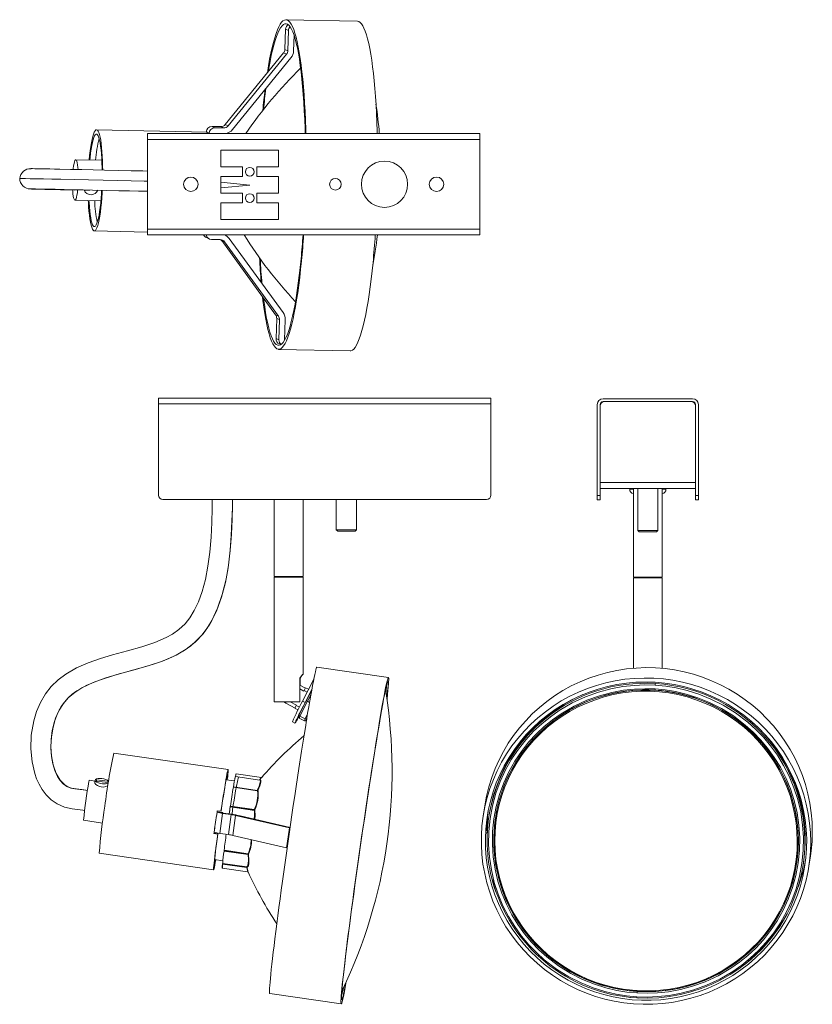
# Model space of a CAD drawing. Header units: millimetres. Extents: x -157 to 117, y -346 to -6.
import ezdxf

# ---------------------------------------------------------------- set-up
doc = ezdxf.new("R2010")
doc.units = ezdxf.units.MM

msp = doc.modelspace()

# ---------------------------------------------------------------- linework, layer by layer
at = {"color": 7, "linetype": 'Continuous', "lineweight": 15}
for p, q in [((-39.92, -6.12), (-64.65, -5.57)), ((-64.77, -8.85), (-64.98, -15.84)), ((-63.77, -9.3), (-64.77, -8.85)), ((-63.99, -16.28), (-63.77, -9.3)), ((-61.84, -10.92), (-62.01, -16.32)), ((-64.98, -15.84), (-63.99, -16.28)), ((-65.44, -17.05), (-85.63, -41.82)), ((-84.64, -42.26), (-64.44, -17.49)), ((-62.92, -18.75), (-83.11, -43.52)), ((-64.44, -17.49), (-65.44, -17.05)), ((-91.89, -44.47), (-130.18, -43.62)), ((-90.2, -42.49), (-89.21, -42.93)), ((-87.21, -42.55), (-90.2, -42.49)), ((-89.21, -42.93), (-86.22, -42.99)), ((-87.21, -42.55), (-86.22, -42.99)), ((-85.63, -41.82), (-84.64, -42.26)), ((-112.55, -44.97), (-112.55, -79.97)), ((-112.55, -44.97), (2.45, -44.97)), ((2.45, -46.97), (-112.55, -46.97)), ((-92.24, -44.44), (-92.24, -44.46)), ((-91.26, -44.97), (-91.25, -44.88)), ((-89.27, -44.93), (-89.28, -44.97)), ((-87.33, -44.97), (-89.27, -44.92)), ((2.45, -79.97), (2.45, -44.97)), ((-87.18, -50.67), (-87.18, -56.47)), ((-67.18, -50.67), (-87.18, -50.67)), ((-67.18, -56.47), (-67.18, -50.67)), ((-128.44, -54.16), (-137.34, -53.96)), ((-87.18, -56.47), (-79.68, -56.47)), ((-79.68, -56.47), (-79.68, -59.77)), ((-74.68, -56.47), (-67.18, -56.47)), ((-74.68, -59.77), (-74.68, -56.47)), ((-87.18, -59.77), (-87.18, -65.57)), ((-79.68, -59.77), (-87.18, -59.77)), ((-67.18, -59.77), (-74.68, -59.77)), ((-67.18, -65.57), (-67.18, -59.77)), ((-134.46, -64.42), (-134.4, -64.6)), ((-134.01, -64.58), (-134.02, -64.43)), ((-134.01, -64.58), (-132.47, -64.46)), ((-87.18, -61.73), (-77.18, -62.73)), ((-77.18, -62.73), (-87.18, -63.73)), ((-137.66, -67.96), (-128.75, -68.15)), ((-87.18, -65.57), (-79.68, -65.57)), ((-79.68, -65.57), (-79.68, -68.87)), ((-74.68, -65.57), (-67.18, -65.57)), ((-74.68, -68.87), (-74.68, -65.57)), ((-87.18, -68.87), (-87.18, -74.67)), ((-79.68, -68.87), (-87.18, -68.87)), ((-67.18, -68.87), (-74.68, -68.87)), ((-67.18, -74.67), (-67.18, -68.87)), ((-87.18, -74.67), (-67.18, -74.67)), ((-112.55, -77.97), (2.45, -77.97)), ((-130.96, -78.61), (-112.55, -79.02)), ((2.45, -79.97), (-112.55, -79.97)), ((-92.15, -80.92), (-91.16, -81.36)), ((-87.41, -81.6), (-90.4, -81.53)), ((-84.28, -81.22), (-65.64, -106.85)), ((-85.88, -82.4), (-86.87, -81.96)), ((-86.87, -81.96), (-68.23, -107.59)), ((-67.24, -108.04), (-85.88, -82.4)), ((-68.23, -107.59), (-67.24, -108.04)), ((-67.85, -108.83), (-68.07, -115.81)), ((-66.86, -109.27), (-67.85, -108.83)), ((-67.08, -116.25), (-66.86, -109.27)), ((-64.88, -109.31), (-65.1, -116.3)), ((-68.07, -115.81), (-67.08, -116.25)), ((-66.9, -117.68), (-66.4, -117.91)), ((-65.1, -116.3), (-65.06, -116.3)), ((-64.84, -115.88), (-65.09, -115.88)), ((-67.19, -119.54), (-42.46, -120.09)), ((-108.73, -136.41), (6.27, -136.41)), ((-108.73, -169.91), (-108.73, -136.41)), ((6.27, -138.41), (-108.73, -138.41)), ((6.27, -136.41), (6.27, -169.91)), ((43.06, -138.61), (43.06, -171.61)), ((44.06, -138.61), (44.06, -171.61)), ((45.06, -136.61), (76.06, -136.61)), ((45.06, -137.61), (76.06, -137.61)), ((77.06, -171.61), (77.06, -138.61)), ((78.06, -171.61), (78.06, -138.61)), ((44.06, -165.61), (77.06, -165.61)), ((43.06, -170.11), (44.06, -170.11)), ((77.06, -167.61), (44.06, -167.61)), ((54.31, -167.61), (54.31, -167.91)), ((55.56, -167.61), (55.56, -198.25)), ((57.06, -167.61), (57.06, -182.11)), ((64.06, -182.11), (64.06, -167.61)), ((65.56, -198.25), (65.56, -167.61)), ((66.81, -167.91), (66.81, -167.61)), ((78.06, -170.11), (77.06, -170.11)), ((4.77, -171.41), (-107.23, -171.41)), ((-68.73, -171.41), (-68.73, -198.06)), ((-58.73, -198.06), (-58.73, -171.41)), ((-47.23, -171.41), (-47.23, -181.91)), ((-40.23, -181.91), (-40.23, -171.41)), ((43.06, -171.61), (44.06, -171.61)), ((78.06, -171.61), (77.06, -171.61)), ((-47.23, -181.91), (-46.73, -182.41)), ((-40.23, -181.91), (-47.23, -181.91)), ((-40.73, -182.41), (-46.73, -182.41)), ((-40.73, -182.41), (-40.23, -181.91)), ((57.06, -182.11), (57.56, -182.61)), ((64.06, -182.11), (57.06, -182.11)), ((63.56, -182.61), (57.56, -182.61)), ((63.56, -182.61), (64.06, -182.11)), ((-58.73, -198.06), (-68.73, -198.06)), ((-68.73, -198.29), (-68.73, -241.41)), ((-68.73, -198.29), (-58.73, -198.29)), ((-68.61, -198.06), (-68.49, -198.15)), ((-68.49, -198.15), (-68.61, -198.29)), ((-58.96, -198.15), (-68.49, -198.15)), ((-58.96, -198.15), (-58.84, -198.06)), ((-58.84, -198.29), (-58.96, -198.15)), ((-58.73, -231.82), (-58.73, -198.29)), ((65.56, -198.25), (55.56, -198.25)), ((55.56, -198.49), (55.56, -229.77)), ((55.56, -198.49), (65.56, -198.49)), ((55.68, -198.25), (55.79, -198.35)), ((55.79, -198.35), (55.68, -198.49)), ((65.32, -198.35), (55.79, -198.35)), ((65.32, -198.35), (65.44, -198.25)), ((65.44, -198.49), (65.32, -198.35)), ((65.56, -229.81), (65.56, -198.49)), ((-29.2, -232.96), (-53.93, -229.37)), ((-59.87, -233.18), (-59.87, -241.41)), ((-59.73, -233.18), (-59.87, -233.18)), ((-59.73, -235.69), (-59.73, -233.18)), ((-55.03, -233.59), (-58.92, -241.15)), ((-57.91, -236.63), (-59.87, -235.62)), ((-58.48, -237.65), (-59.87, -236.93)), ((-58.48, -237.65), (-58.4, -237.51)), ((-57.33, -238.07), (-58.4, -237.51)), ((-55.69, -237.05), (-58.03, -241.61)), ((-56.82, -237.07), (-57.84, -236.54)), ((-55.75, -237.41), (-57.69, -241.04)), ((-30.15, -237.63), (-30.14, -237.66)), ((-59.87, -241.41), (-68.73, -241.41)), ((-60.99, -242.54), (-63.19, -241.41)), ((-57.69, -241.04), (-60.06, -245.75)), ((-57.23, -241.21), (-59.83, -246.38)), ((-58.92, -241.15), (-58.03, -241.61)), ((-56.49, -241.59), (-57.23, -241.21)), ((-64.73, -241.86), (-61.47, -243.54)), ((-61.5, -243.65), (-60.47, -244.19)), ((-60.99, -242.54), (-61.06, -242.68)), ((-61.06, -242.68), (-59.98, -243.23)), ((-62.41, -248.27), (-61.52, -248.72)), ((-60.09, -245.82), (-60.26, -246.41)), ((-59.83, -246.38), (-60.02, -247.01)), ((-58.24, -247.93), (-60.02, -247.01)), ((-58.05, -247.3), (-59.83, -246.38)), ((-58.05, -247.3), (-58.24, -247.93)), ((-57.56, -247.7), (-57.51, -247.6)), ((-84.67, -264.84), (-124.24, -259.11)), ((-130.75, -268.77), (-132.67, -268.5)), ((-130.71, -268.48), (-130.81, -269.22)), ((-126.27, -268.77), (-130.24, -268.34)), ((-130.19, -268.86), (-130.24, -268.34)), ((-130.19, -268.86), (-126.22, -269.3)), ((-126.27, -268.77), (-126.34, -269.28)), ((-126.22, -269.3), (-126.27, -268.77)), ((-82.48, -268.74), (-85.35, -268.32)), ((-73.66, -268.43), (-82.15, -267.2)), ((-73.15, -267.55), (-81.91, -266.28)), ((-73.65, -268.44), (-73.63, -268.43)), ((-82.83, -270.92), (-82.84, -270.92)), ((-82.84, -270.93), (-82.84, -270.94)), ((-82.83, -270.92), (-74.54, -272.12)), ((-82.83, -270.92), (-74.58, -272.11)), ((-82.83, -270.92), (-82.83, -270.92)), ((-82.83, -270.93), (-74.49, -272.14)), ((-74.56, -272), (-82.81, -270.81)), ((-74.58, -272.11), (-74.54, -272.12)), ((-74.39, -272.02), (-74.35, -272.02)), ((-88.49, -279.54), (-88.42, -279.03)), ((-88.39, -279.03), (-88.45, -279.44)), ((-88.42, -279.03), (-87.13, -279.21)), ((-87.08, -279.12), (-87.13, -279.21)), ((-83.92, -277.68), (-83.93, -277.73)), ((-83.91, -277.63), (-83.92, -277.68)), ((-83.92, -277.73), (-75.58, -278.93)), ((-83.91, -277.68), (-83.9, -277.63)), ((-83.91, -277.68), (-75.62, -278.88)), ((-83.9, -277.63), (-75.65, -278.82)), ((-75.62, -278.64), (-83.87, -277.45)), ((-75.65, -278.82), (-75.62, -278.88)), ((-75.46, -278.71), (-75.43, -278.77)), ((4.13, -277.31), (3.58, -280.89)), ((-134.68, -282.35), (-128.1, -283.3)), ((-88.66, -280.69), (-89.33, -285.3)), ((-88.5, -279.54), (-88.72, -281.05)), ((-88.5, -279.54), (-88.44, -279.42)), ((-88.44, -279.42), (-86.46, -279.71)), ((-86.58, -279.95), (-87.57, -286.86)), ((-83.59, -280.38), (-86.58, -279.95)), ((-86.46, -279.71), (-86.52, -279.83)), ((-86.52, -279.83), (-83.53, -280.26)), ((-86.46, -279.71), (-86.48, -279.83)), ((-83.59, -280.38), (-84.58, -287.29)), ((-82.05, -280.65), (-83.04, -287.57)), ((-63.42, -284.96), (-82.05, -280.65)), ((-80.45, -280.8), (-63.22, -284.79)), ((5.67, -280.51), (5.58, -281.06)), ((7.86, -281.4), (7.85, -281.41)), ((7.92, -281.06), (7.91, -281.08)), ((114.65, -280.12), (114.27, -280.14)), ((-89.28, -284.96), (-89.49, -286.46)), ((-64.41, -291.87), (-63.42, -284.96)), ((-89.55, -286.93), (-89.49, -286.47)), ((-89.55, -286.93), (-89.5, -286.84)), ((-88.27, -287.12), (-89.55, -286.93)), ((-89.46, -286.49), (-89.5, -286.84)), ((-89.5, -286.84), (-88.22, -287.03)), ((-88.27, -287.12), (-88.22, -287.03)), ((-87.57, -286.86), (-84.58, -287.29)), ((-83.04, -287.57), (-64.41, -291.87)), ((5.02, -286.63), (4.76, -286.64)), ((114.97, -287.04), (115.44, -287.01)), ((-77.76, -293.9), (-86.01, -292.7)), ((-129.26, -293.75), (-89.68, -299.48)), ((-89.34, -295.94), (-86.48, -296.36)), ((-86.06, -293), (-86.04, -292.87)), ((-86.05, -293.01), (-86.03, -292.87)), ((-86.05, -293.01), (-77.75, -294.21)), ((-86.03, -292.87), (-77.78, -294.07)), ((-77.78, -294.07), (-77.75, -294.21)), ((-77.75, -294.21), (-77.72, -294.21)), ((-77.61, -294.02), (-77.56, -294.2)), ((116.26, -298.24), (116.81, -294.66)), ((-86.67, -298.84), (-86.66, -298.81)), ((-86.66, -298.87), (-86.66, -298.85)), ((-86.66, -298.87), (-77.9, -300.13)), ((-86.54, -297.32), (-86.55, -297.4)), ((-86.55, -297.4), (-86.55, -297.45)), ((-86.55, -297.46), (-78.21, -298.67)), ((-86.54, -297.21), (-86.53, -297.21)), ((-86.54, -297.41), (-86.53, -297.32)), ((-78.25, -298.61), (-86.54, -297.41)), ((-86.53, -297.32), (-78.28, -298.52)), ((-86.52, -297.23), (-78.22, -298.43)), ((-78.25, -298.61), (-78.28, -298.52)), ((-78.15, -298.37), (-78.22, -298.4)), ((-78.11, -298.54), (-78.08, -298.63)), ((112.02, -297.47), (112.03, -297.45)), ((114.3, -297.8), (114.39, -297.24)), ((-70.27, -342.2), (-45.53, -345.78)), ((54.35, -343.57), (56.72, -343.76)), ((56.72, -343.76), (57.18, -343.79))]:
    msp.add_line(p, q, dxfattribs=at)
at = {"color": 8, "linetype": 'Continuous', "lineweight": 15}
for p, q in [((-92.19, -44.46), (-92.24, -44.44)), ((-91.25, -44.88), (-91.42, -44.81)), ((-65.1, -116.3), (-65.1, -116.3)), ((55.56, -167.91), (54.31, -167.91)), ((65.56, -167.91), (66.81, -167.91)), ((-56.03, -238.97), (-57.23, -241.21)), ((-57.16, -245.53), (-58.05, -247.3)), ((-57.56, -247.69), (-57.48, -247.42)), ((-57.51, -247.6), (-57.56, -247.69)), ((-77.73, -300.24), (-77.74, -300.19))]:
    msp.add_line(p, q, dxfattribs=at)
at = {"color": 7, "linetype": 'Continuous', "lineweight": 15, "flags": 128}
for points in [[(-57.77, -44.97), (-57.81, -43.52), (-57.91, -40.4), (-58.05, -37.35), (-58.21, -34.4), (-58.39, -31.54), (-58.61, -28.79), (-58.84, -26.15), (-59.11, -23.64), (-59.39, -21.26), (-59.7, -19.03), (-60.03, -16.95), (-60.38, -15.02), (-60.75, -13.26), (-61.14, -11.66), (-61.54, -10.25), (-61.96, -9.01), (-62.39, -7.96), (-62.83, -7.09), (-63.29, -6.42), (-63.75, -5.94), (-64.23, -5.66), (-64.7, -5.57), (-65.18, -5.68), (-65.67, -5.98), (-66.15, -6.48), (-66.64, -7.17), (-67.12, -8.06), (-67.6, -9.13), (-68.07, -10.38), (-68.53, -11.82), (-68.99, -13.43), (-69.43, -15.21), (-69.87, -17.15), (-70.29, -19.25), (-70.69, -21.5), (-71.08, -23.89), (-71.09, -23.99)], [(-33.05, -44.97), (-33.07, -44.07), (-33.18, -40.95), (-33.31, -37.9), (-33.47, -34.95), (-33.66, -32.09), (-33.87, -29.34), (-34.11, -26.7), (-34.37, -24.19), (-34.66, -21.81), (-34.96, -19.58), (-35.29, -17.5), (-35.64, -15.57), (-36.01, -13.81), (-36.4, -12.21), (-36.8, -10.8), (-37.22, -9.56), (-37.65, -8.51), (-38.1, -7.64), (-38.55, -6.97), (-39.02, -6.49), (-39.49, -6.21), (-39.92, -6.12)], [(-57.98, -44.97), (-58.03, -43.16), (-58.15, -40.08), (-58.29, -37.08), (-58.45, -34.17), (-58.65, -31.37), (-58.87, -28.67), (-59.11, -26.1), (-59.38, -23.65), (-59.68, -21.35), (-59.99, -19.19), (-60.33, -17.19), (-60.69, -15.35), (-61.06, -13.68), (-61.45, -12.18), (-61.86, -10.87), (-62.29, -9.73), (-62.72, -8.79), (-63.17, -8.04), (-63.63, -7.49), (-64.1, -7.13), (-64.57, -6.98), (-65.05, -7.02), (-65.53, -7.26), (-66.01, -7.69), (-66.49, -8.33), (-66.97, -9.15), (-67.45, -10.17), (-67.92, -11.38), (-68.38, -12.77), (-68.83, -14.34), (-69.28, -16.08), (-69.71, -17.98), (-70.13, -20.05), (-70.53, -22.27), (-70.75, -23.57)], [(-128.04, -57.54), (-128.06, -56.23), (-128.11, -54.47), (-128.19, -52.79), (-128.29, -51.2), (-128.42, -49.72), (-128.58, -48.37), (-128.75, -47.17), (-128.95, -46.13), (-129.17, -45.25), (-129.4, -44.56), (-129.65, -44.05), (-129.9, -43.74), (-130.17, -43.62), (-130.44, -43.7), (-130.71, -43.98), (-130.97, -44.45), (-131.24, -45.11), (-131.49, -45.95), (-131.74, -46.97), (-131.97, -48.14), (-132.19, -49.46), (-132.39, -50.92), (-132.57, -52.48), (-132.72, -54.06)], [(-128.26, -57.51), (-128.27, -56.79), (-128.32, -55.09), (-128.39, -53.47), (-128.5, -51.95), (-128.62, -50.54), (-128.78, -49.26), (-128.95, -48.13), (-129.15, -47.17), (-129.36, -46.38), (-129.59, -45.77), (-129.83, -45.36), (-130.08, -45.15), (-130.34, -45.14), (-130.6, -45.32), (-130.86, -45.71), (-131.11, -46.29), (-131.36, -47.06), (-131.6, -48), (-131.83, -49.11), (-132.04, -50.37), (-132.23, -51.76), (-132.4, -53.28), (-132.48, -54.07)], [(-136.56, -57.33), (-136.62, -56.62), (-136.72, -55.75), (-136.84, -55.04), (-136.98, -54.49), (-137.13, -54.13), (-137.29, -53.97), (-137.47, -54.01), (-137.64, -54.25), (-137.81, -54.68), (-137.96, -55.29), (-138.11, -56.06), (-138.24, -56.98), (-138.28, -57.3)], [(-128.44, -54.16), (-128.39, -54.17), (-128.36, -54.18)], [(-112.55, -57.89), (-114.21, -57.85), (-118.16, -57.77), (-122.6, -57.67), (-127.46, -57.57), (-131.3, -57.49), (-135.23, -57.4), (-139.14, -57.32), (-142.9, -57.25), (-144.68, -57.21), (-146.36, -57.18), (-147.91, -57.15), (-149.3, -57.12), (-150.52, -57.1), (-151.53, -57.08), (-152.32, -57.07), (-152.87, -57.07)], [(-153.44, -64.06), (-153.33, -64.07), (-152.73, -64.1), (-151.67, -64.13), (-150.13, -64.17), (-149.18, -64.19), (-148.11, -64.22), (-146.92, -64.25), (-145.6, -64.28), (-144.17, -64.31), (-142.62, -64.35), (-138.42, -64.44), (-137.66, -64.46)], [(-152.98, -64.06), (-152.28, -64.07), (-151.24, -64.09), (-149.9, -64.11), (-148.3, -64.14), (-146.49, -64.17), (-144.53, -64.21), (-141.38, -64.28), (-138.11, -64.35), (-134.83, -64.41), (-131.62, -64.48), (-126.78, -64.59), (-122.46, -64.68), (-118.75, -64.76), (-115.68, -64.82), (-113.24, -64.87), (-112.55, -64.89)], [(-138.45, -64.44), (-138.42, -64.82), (-138.34, -65.75), (-138.23, -66.54), (-138.1, -67.17), (-137.95, -67.63), (-137.79, -67.89), (-137.62, -67.95), (-137.45, -67.81), (-137.28, -67.48), (-137.11, -66.96), (-136.96, -66.26), (-136.82, -65.41), (-136.71, -64.44), (-136.7, -64.4)], [(-131.11, -78.57), (-130.85, -78.59), (-130.58, -78.41), (-130.31, -78.04), (-130.04, -77.47), (-129.78, -76.72), (-129.53, -75.79), (-129.29, -74.69), (-129.06, -73.44), (-128.86, -72.05), (-128.67, -70.54), (-128.5, -68.92), (-128.36, -67.21), (-128.24, -65.43), (-128.19, -64.57)], [(-131.07, -77.08), (-130.81, -77.09), (-130.55, -76.9), (-130.29, -76.51), (-130.04, -75.93), (-129.79, -75.17), (-129.55, -74.22), (-129.32, -73.11), (-129.11, -71.85), (-128.92, -70.46), (-128.75, -68.95), (-128.6, -67.34), (-128.47, -65.65), (-128.41, -64.57)], [(-133.03, -68.06), (-133, -68.61), (-132.91, -70.25), (-132.79, -71.78), (-132.65, -73.19), (-132.49, -74.47), (-132.3, -75.6), (-132.09, -76.56), (-131.86, -77.34), (-131.63, -77.95), (-131.37, -78.36), (-131.11, -78.57)], [(-132.79, -68.06), (-132.76, -68.75), (-132.65, -70.28), (-132.53, -71.69), (-132.37, -72.96), (-132.2, -74.09), (-132, -75.06), (-131.79, -75.85), (-131.56, -76.45), (-131.32, -76.86), (-131.07, -77.08)], [(-128.67, -68.13), (-128.72, -68.15), (-128.75, -68.15)], [(-72.42, -101.84), (-72.32, -102.62), (-72.01, -104.86), (-71.69, -106.94), (-71.34, -108.86), (-70.97, -110.62), (-70.59, -112.2), (-70.19, -113.61), (-69.77, -114.83), (-69.34, -115.87), (-68.9, -116.71), (-68.44, -117.36), (-67.98, -117.82), (-67.51, -118.08), (-67.04, -118.14), (-66.56, -118), (-66.08, -117.66), (-65.59, -117.12), (-65.11, -116.39), (-64.64, -115.47), (-64.16, -114.35), (-63.7, -113.05), (-63.24, -111.57), (-62.79, -109.92), (-62.35, -108.1), (-61.92, -106.11), (-61.51, -103.96), (-61.12, -101.67), (-60.74, -99.24), (-60.38, -96.68), (-60.04, -93.99), (-59.72, -91.19), (-59.42, -88.29)], [(-72.75, -101.38), (-72.6, -102.67), (-72.3, -104.98), (-71.98, -107.14), (-71.64, -109.14), (-71.28, -110.99), (-70.9, -112.67), (-70.51, -114.17), (-70.1, -115.5), (-69.67, -116.65), (-69.23, -117.61), (-68.78, -118.37), (-68.32, -118.95), (-67.86, -119.33), (-67.38, -119.52), (-66.9, -119.51), (-66.42, -119.3), (-65.93, -118.9), (-65.45, -118.3), (-64.97, -117.52), (-64.49, -116.54), (-64.01, -115.37), (-63.54, -114.03), (-63.08, -112.51), (-62.63, -110.81), (-62.19, -108.95), (-61.77, -106.93), (-61.35, -104.75), (-60.96, -102.43), (-60.58, -99.97), (-60.22, -97.39), (-59.88, -94.68), (-59.56, -91.86), (-59.26, -88.94)], [(-42.46, -120.09), (-42.16, -120.06), (-41.68, -119.85), (-41.2, -119.45), (-40.71, -118.86), (-40.23, -118.07), (-39.75, -117.09), (-39.27, -115.93), (-38.81, -114.58), (-38.35, -113.06), (-37.9, -111.36), (-37.46, -109.5), (-37.03, -107.48), (-36.62, -105.3), (-36.22, -102.98), (-35.84, -100.52), (-35.48, -97.94), (-35.14, -95.23), (-34.82, -92.41), (-34.52, -89.49)], [(-90.12, -171.41), (-90.15, -174.57), (-90.3, -179.41), (-90.57, -184.51), (-91, -189.62), (-91.64, -194.53), (-92.51, -199.1), (-93.61, -203.21), (-94.9, -206.8), (-96.35, -209.85), (-97.91, -212.37), (-99.53, -214.39), (-101.73, -216.44), (-103.94, -217.97), (-106.06, -219.14), (-110.02, -220.85), (-114.52, -222.35), (-119.44, -223.74), (-124.66, -225.16), (-128.86, -226.41), (-133.06, -227.88), (-137.08, -229.65), (-140.83, -231.81), (-143.45, -233.77), (-145.82, -236.04), (-147.89, -238.65), (-149.6, -241.58), (-150.94, -244.73), (-151.91, -248.01), (-152.74, -252.95), (-152.91, -257.7), (-152.5, -262.14), (-151.57, -266.16), (-150.92, -268.01), (-150.08, -269.87), (-149, -271.74), (-147.63, -273.56), (-145.91, -275.25), (-143.79, -276.71), (-141.24, -277.79), (-138.56, -278.36), (-134.96, -278.82), (-134.31, -278.91)], [(-133.32, -272.04), (-133.87, -271.97), (-135.84, -271.72), (-137.66, -271.48), (-139.04, -271.2), (-140.46, -270.62), (-141.67, -269.74), (-142.73, -268.59), (-143.63, -267.22), (-144.58, -265.15), (-145.27, -262.86), (-145.75, -260.25), (-145.96, -257.4), (-145.88, -254.38), (-145.49, -251.28), (-144.77, -248.24), (-143.74, -245.45), (-142.45, -243.03), (-141.32, -241.46), (-140.04, -240.06), (-138.62, -238.78), (-137.05, -237.63), (-133.51, -235.63), (-129.53, -233.97), (-123.12, -231.94), (-116.67, -230.18), (-110.49, -228.36), (-107.75, -227.41), (-105.14, -226.37), (-102.67, -225.22), (-100.23, -223.86), (-97.6, -222.03), (-95.66, -220.36), (-93.75, -218.34), (-91.95, -215.97), (-90.28, -213.23), (-88.31, -209.05), (-86.67, -204.27), (-85.38, -198.97), (-84.54, -194.09), (-83.95, -189.01), (-83.56, -183.88), (-83.33, -178.92), (-83.19, -174.23), (-83.17, -171.41)], [(-55.44, -235.7), (-55.16, -234.27), (-54.91, -233.01), (-54.68, -231.93), (-54.48, -231.04), (-54.31, -230.33), (-54.16, -229.82), (-54.04, -229.5), (-53.95, -229.38), (-53.93, -229.37)], [(34.08, -235.9), (37.09, -234.46), (40.18, -233.2), (43.34, -232.13), (46.56, -231.23), (49.83, -230.53), (53.13, -230.02), (56.46, -229.7), (59.8, -229.57), (63.15, -229.64), (66.49, -229.91), (69.8, -230.36), (73.08, -231.01), (76.32, -231.85), (79.51, -232.87), (82.63, -234.08), (85.67, -235.47), (88.63, -237.03), (91.49, -238.76), (94.24, -240.65), (96.87, -242.7), (99.38, -244.9), (101.76, -247.24), (103.99, -249.71), (106.08, -252.31), (108, -255.02), (109.77, -257.84), (111.36, -260.76), (112.78, -263.76), (114.01, -266.84), (115.07, -269.99), (115.93, -273.19), (116.6, -276.44), (117.08, -279.72), (117.37, -283.02), (117.46, -286.33), (117.35, -289.64), (117.04, -292.94), (116.81, -294.66)], [(-59.73, -233.18), (-59.11, -232.34), (-58.79, -231.91), (-58.73, -231.81), (-58.89, -231.97), (-59.28, -232.43), (-59.87, -233.18)], [(-29.72, -240.47), (-29.59, -239.11), (-29.47, -237.86), (-29.39, -236.79), (-29.33, -235.92), (-29.31, -235.23), (-29.31, -234.74), (-29.34, -234.44), (-29.4, -234.34), (-29.49, -234.44), (-29.6, -234.73), (-29.75, -235.22), (-29.92, -235.9), (-30.12, -236.78), (-30.34, -237.84), (-30.59, -239.09), (-30.86, -240.52)], [(-30.7, -239.29), (-30.43, -237.85), (-30.17, -236.59), (-29.95, -235.51), (-29.75, -234.62), (-29.57, -233.91), (-29.42, -233.4), (-29.3, -233.08), (-29.21, -232.96), (-29.15, -233.03), (-29.11, -233.29), (-29.1, -233.75), (-29.12, -234.39), (-29.17, -235.23), (-29.25, -236.26), (-29.36, -237.46), (-29.49, -238.85), (-29.65, -240.41), (-29.68, -240.7)], [(33.53, -239.48), (36.54, -238.05), (39.63, -236.79), (42.79, -235.71), (46.01, -234.82), (49.28, -234.11), (52.58, -233.6), (55.91, -233.28), (59.25, -233.16), (62.6, -233.22), (65.93, -233.49), (69.25, -233.94), (72.53, -234.59), (75.77, -235.43), (78.96, -236.45), (82.08, -237.66), (85.12, -239.05), (88.08, -240.61), (90.93, -242.34), (93.69, -244.23), (96.32, -246.28), (98.83, -248.48), (101.21, -250.82), (103.44, -253.29), (105.53, -255.89), (107.45, -258.6), (109.22, -261.42), (110.81, -264.34), (112.23, -267.34), (113.46, -270.43), (114.52, -273.57), (115.38, -276.78), (116.05, -280.02), (116.53, -283.3), (116.82, -286.6), (116.91, -289.91), (116.8, -293.22), (116.49, -296.52), (115.99, -299.79), (115.3, -303.03), (114.42, -306.22), (113.35, -309.36), (112.09, -312.42), (110.66, -315.41), (109.04, -318.31), (107.27, -321.11), (105.32, -323.8), (103.22, -326.37), (100.97, -328.82), (98.58, -331.13), (96.06, -333.29), (93.41, -335.31), (90.65, -337.17), (87.78, -338.86), (84.81, -340.39), (81.76, -341.74), (78.64, -342.91), (75.45, -343.89), (72.2, -344.69), (68.91, -345.3), (65.6, -345.71), (62.26, -345.94), (58.91, -345.97), (55.57, -345.8), (52.24, -345.44), (48.94, -344.89), (45.68, -344.14), (42.47, -343.21), (39.31, -342.09), (36.23, -340.8), (33.23, -339.32), (30.32, -337.68), (27.51, -335.87), (24.82, -333.89), (22.24, -331.77), (19.8, -329.5), (17.49, -327.09), (15.33, -324.56), (13.33, -321.9), (11.48, -319.13), (9.8, -316.26), (8.3, -313.3), (6.97, -310.25), (5.83, -307.14), (4.87, -303.96), (4.1, -300.74), (3.52, -297.47), (3.14, -294.18), (2.95, -290.87), (2.96, -287.56), (3.17, -284.26), (3.57, -280.97), (4.17, -277.71), (4.96, -274.5), (5.93, -271.33), (7.1, -268.23), (8.44, -265.2), (9.97, -262.26), (11.66, -259.41), (13.52, -256.66), (15.55, -254.03), (17.72, -251.52), (20.04, -249.14), (22.5, -246.9), (25.09, -244.81), (27.79, -242.87), (30.61, -241.09), (33.53, -239.48)], [(34.18, -240.71), (31.28, -242.32), (28.48, -244.09), (25.79, -246.02), (23.23, -248.11), (20.8, -250.35), (18.51, -252.73), (16.36, -255.24), (14.38, -257.87), (12.55, -260.62), (10.9, -263.47), (9.42, -266.41), (8.12, -269.44), (7.01, -272.54), (6.08, -275.7), (5.35, -278.91), (4.82, -282.15), (4.48, -285.43), (4.34, -288.72), (4.4, -292.01), (4.65, -295.29), (5.11, -298.56), (5.76, -301.79), (6.61, -304.97), (7.64, -308.1), (8.87, -311.17), (10.27, -314.16), (11.86, -317.06), (13.61, -319.86), (15.53, -322.55), (17.62, -325.13), (19.85, -327.57), (22.22, -329.89), (24.73, -332.05), (27.37, -334.07), (30.12, -335.92), (32.98, -337.61), (35.94, -339.13), (38.98, -340.47), (42.1, -341.63), (45.28, -342.6), (48.51, -343.38), (51.79, -343.97), (55.09, -344.37), (58.41, -344.57), (61.73, -344.57), (65.05, -344.37), (68.36, -343.98), (71.63, -343.39), (74.85, -342.62), (78.03, -341.65), (81.14, -340.49), (84.17, -339.15), (87.12, -337.64), (89.97, -335.95), (92.72, -334.1), (95.34, -332.08), (97.84, -329.92), (100.2, -327.61), (102.42, -325.16), (104.49, -322.59), (106.39, -319.9), (108.13, -317.1), (109.7, -314.2), (111.09, -311.21), (112.3, -308.15), (113.32, -305.02), (114.15, -301.83), (114.78, -298.6), (115.22, -295.34), (115.46, -292.06), (115.5, -288.77), (115.34, -285.48), (114.98, -282.2), (114.43, -278.95), (113.68, -275.74), (112.74, -272.58), (111.61, -269.48), (110.29, -266.46), (108.8, -263.51), (107.13, -260.66), (105.29, -257.91), (103.28, -255.28), (101.13, -252.76), (98.82, -250.38), (96.38, -248.14), (93.8, -246.05), (91.11, -244.11), (88.3, -242.34), (85.39, -240.74), (82.39, -239.31), (79.31, -238.06), (76.16, -236.99), (72.95, -236.11), (69.69, -235.43), (66.4, -234.94), (63.09, -234.64), (59.77, -234.54), (56.44, -234.64), (53.13, -234.93), (49.84, -235.42), (46.59, -236.1), (43.39, -236.98), (40.24, -238.04), (37.17, -239.29), (34.18, -240.71)], [(-70.27, -342.2), (-70.29, -342.19), (-70.34, -342.02), (-70.36, -341.66), (-70.35, -341.11), (-70.32, -340.36), (-70.25, -339.43), (-70.16, -338.32), (-70.04, -337.02), (-69.9, -335.54), (-69.72, -333.9), (-69.52, -332.09), (-69.3, -330.12), (-69.05, -327.99), (-68.77, -325.72), (-68.48, -323.32), (-68.16, -320.78), (-67.82, -318.12), (-67.46, -315.35), (-67.08, -312.48), (-66.69, -309.52), (-66.27, -306.48), (-65.85, -303.36), (-65.41, -300.18), (-64.96, -296.96), (-64.5, -293.69), (-64.03, -290.4), (-63.56, -287.09), (-63.08, -283.78), (-62.6, -280.48), (-62.11, -277.19), (-61.63, -273.93), (-61.14, -270.72), (-60.66, -267.55), (-60.19, -264.45), (-59.72, -261.42), (-59.26, -258.48), (-58.81, -255.63), (-58.37, -252.88), (-57.94, -250.25), (-57.53, -247.74), (-57.14, -245.36), (-56.76, -243.12), (-56.4, -241.03), (-56.05, -239.09), (-55.73, -237.31), (-55.44, -235.7)], [(56.73, -343.34), (53.12, -343), (49.54, -342.42), (45.67, -341.52), (41.63, -340.25), (37.47, -338.57), (33.22, -336.43), (28.95, -333.78), (24.74, -330.57), (21.98, -328.09), (19.34, -325.36), (16.85, -322.39), (14.48, -319.12), (12.34, -315.61), (10.43, -311.9), (8.78, -307.93), (7.44, -303.8), (6.42, -299.52), (5.76, -295.12), (5.46, -290.66), (5.54, -286.17), (5.99, -281.71), (6.81, -277.31), (8, -273.02), (9.51, -268.9), (11.33, -264.96), (13.44, -261.23), (15.77, -257.77), (18.31, -254.55), (21.05, -251.59), (23.87, -248.95), (26.82, -246.56), (29.85, -244.44), (34.41, -241.77), (38.96, -239.65), (43.43, -238.04), (47.77, -236.89), (51.92, -236.13), (55.87, -235.7), (59.5, -235.57), (63.12, -235.67)], [(63.05, -236.95), (59.51, -236.85), (55.97, -236.99), (52.11, -237.4), (48.06, -238.14), (43.83, -239.27), (39.46, -240.84), (35.02, -242.9), (30.57, -245.51), (27.61, -247.59), (24.73, -249.92), (21.98, -252.5), (19.31, -255.39), (16.82, -258.53), (14.55, -261.9), (12.49, -265.55), (10.71, -269.4), (9.23, -273.41), (8.08, -277.6), (7.28, -281.89), (6.83, -286.25), (6.76, -290.63), (7.05, -294.98), (7.7, -299.28), (8.69, -303.45), (10, -307.49), (11.61, -311.36), (13.47, -314.99), (15.57, -318.41), (17.87, -321.61), (20.31, -324.51), (22.89, -327.17), (25.58, -329.59), (29.69, -332.72), (33.86, -335.31), (38, -337.4), (42.07, -339.04), (46.01, -340.28), (49.79, -341.16), (53.29, -341.72), (56.81, -342.05)], [(7.69, -286.31), (7.98, -283.13), (8.46, -279.98), (9.14, -276.86), (10.01, -273.79), (11.08, -270.79), (12.32, -267.85), (13.75, -264.99), (15.36, -262.23), (17.13, -259.57), (19.06, -257.02), (21.15, -254.6), (23.39, -252.31), (25.77, -250.16), (28.27, -248.16), (30.9, -246.32), (33.63, -244.64), (36.47, -243.13), (39.39, -241.8), (42.39, -240.65), (45.46, -239.68), (48.59, -238.91), (51.75, -238.32), (54.95, -237.93), (58.17, -237.73), (61.39, -237.74), (64.61, -237.93), (67.81, -238.33), (70.98, -238.91), (74.1, -239.69), (77.18, -240.66), (80.19, -241.81), (83.12, -243.15), (85.96, -244.66), (88.71, -246.34), (91.35, -248.18), (93.86, -250.19), (96.25, -252.34), (98.5, -254.63), (100.61, -257.05), (102.56, -259.6), (104.34, -262.26), (105.96, -265.02), (107.41, -267.88), (108.67, -270.82), (109.75, -273.83), (110.64, -276.9), (111.34, -280.01), (111.85, -283.17), (112.15, -286.34), (112.26, -289.53), (112.17, -292.72)], [(63.12, -235.67), (66.73, -236.01), (70.32, -236.59), (74.19, -237.49), (78.23, -238.76), (82.39, -240.43), (86.64, -242.57), (90.9, -245.23), (95.12, -248.44), (97.88, -250.92), (100.52, -253.65), (103.01, -256.62), (105.37, -259.89), (107.52, -263.39), (109.43, -267.11), (111.08, -271.08), (112.42, -275.21), (113.43, -279.48), (114.1, -283.89), (114.4, -288.35), (114.32, -292.84), (113.87, -297.3), (113.04, -301.7), (111.86, -305.99), (110.35, -310.1), (108.53, -314.04), (106.42, -317.78), (104.09, -321.24), (101.54, -324.45), (98.81, -327.41), (95.98, -330.06), (93.04, -332.44), (90.01, -334.57), (85.44, -337.24), (80.89, -339.36), (76.42, -340.96), (72.09, -342.12), (67.94, -342.88), (63.98, -343.3), (60.36, -343.44), (56.73, -343.34)], [(56.81, -342.05), (60.35, -342.15), (63.89, -342.02), (67.75, -341.61), (71.8, -340.86), (76.03, -339.73), (80.39, -338.17), (84.84, -336.1), (89.29, -333.5), (92.25, -331.42), (95.12, -329.09), (97.88, -326.51), (100.55, -323.62), (103.04, -320.48), (105.31, -317.1), (107.37, -313.46), (109.15, -309.61), (110.62, -305.59), (111.78, -301.4), (112.58, -297.11), (113.02, -292.76), (113.1, -288.38), (112.81, -284.02), (112.16, -279.72), (111.17, -275.55), (109.86, -271.52), (108.25, -267.65), (106.39, -264.02), (104.29, -260.6), (101.98, -257.4), (99.55, -254.5), (96.97, -251.84), (94.28, -249.42), (90.17, -246.28), (86, -243.69), (81.85, -241.6), (77.79, -239.97), (73.85, -238.73), (70.07, -237.85), (66.57, -237.29), (63.05, -236.95)], [(-58.03, -241.61), (-58.6, -242.72), (-59.15, -243.81), (-59.67, -244.84), (-60.15, -245.79), (-60.57, -246.64), (-60.92, -247.37), (-61.2, -247.95), (-61.39, -248.38), (-61.5, -248.64), (-61.51, -248.72), (-61.44, -248.64), (-61.28, -248.38), (-61.03, -247.95), (-60.71, -247.37), (-60.32, -246.64), (-60.28, -246.58)], [(-43.8, -338.25), (-43.88, -338.67), (-44.17, -340.19), (-44.43, -341.54), (-44.67, -342.71), (-44.88, -343.69), (-45.07, -344.49), (-45.23, -345.1), (-45.37, -345.52), (-45.47, -345.74), (-45.55, -345.77), (-45.6, -345.6), (-45.62, -345.24), (-45.62, -344.69), (-45.58, -343.94), (-45.52, -343.01), (-45.43, -341.9), (-45.31, -340.6), (-45.16, -339.13), (-44.99, -337.48), (-44.79, -335.67), (-44.56, -333.7), (-44.31, -331.57), (-44.04, -329.3), (-43.74, -326.9), (-43.42, -324.36), (-43.08, -321.7), (-42.72, -318.93), (-42.34, -316.06), (-41.95, -313.1), (-41.54, -310.06), (-41.11, -306.94), (-40.67, -303.76), (-40.22, -300.54), (-39.76, -297.27), (-39.3, -293.98), (-38.82, -290.68), (-38.34, -287.36), (-37.86, -284.06), (-37.37, -280.77), (-36.89, -277.51), (-36.41, -274.3), (-35.93, -271.13), (-35.45, -268.03), (-34.98, -265), (-34.52, -262.06), (-34.07, -259.21), (-33.63, -256.46), (-33.21, -253.83), (-32.8, -251.32), (-32.4, -248.94), (-32.02, -246.7), (-31.66, -244.61), (-31.32, -242.67), (-31, -240.9), (-30.7, -239.29), (-30.7, -239.29)], [(-30.86, -240.52), (-31.16, -242.12), (-31.48, -243.89), (-31.82, -245.82), (-32.18, -247.91), (-32.56, -250.15), (-32.95, -252.53), (-33.36, -255.04), (-33.79, -257.67), (-34.23, -260.42), (-34.68, -263.27), (-35.14, -266.21), (-35.6, -269.24), (-36.08, -272.34), (-36.56, -275.5), (-37.04, -278.71), (-37.52, -281.96), (-38, -285.23), (-38.48, -288.52), (-38.95, -291.81), (-39.42, -295.09), (-39.89, -298.36), (-40.34, -301.59), (-40.78, -304.77), (-41.21, -307.91), (-41.63, -310.97), (-42.03, -313.96), (-42.41, -316.86), (-42.78, -319.66), (-43.13, -322.35), (-43.45, -324.93), (-43.76, -327.38), (-44.04, -329.69), (-44.3, -331.86), (-44.53, -333.87), (-44.74, -335.73), (-44.92, -337.42), (-45.07, -338.93), (-45.2, -340.27), (-45.3, -341.43), (-45.37, -342.4), (-45.41, -343.19), (-45.42, -343.78), (-45.4, -344.17), (-45.36, -344.37), (-45.29, -344.37), (-45.18, -344.17), (-45.05, -343.78), (-44.9, -343.2), (-44.71, -342.42), (-44.5, -341.45), (-44.26, -340.29), (-44, -338.96), (-43.91, -338.5)], [(-87.13, -279.21), (-86.86, -277.4), (-86.59, -275.65), (-86.33, -273.97), (-86.08, -272.38), (-85.84, -270.91), (-85.62, -269.56), (-85.41, -268.36), (-85.23, -267.32), (-85.07, -266.45), (-84.93, -265.76), (-84.81, -265.26), (-84.73, -264.95), (-84.67, -264.84), (-84.64, -264.92), (-84.64, -265.21), (-84.67, -265.69), (-84.73, -266.36), (-84.81, -267.21), (-84.93, -268.23), (-84.94, -268.38)], [(-125.99, -268.72), (-126.01, -268.7), (-126.41, -268.45), (-126.96, -268.23), (-127.61, -268.06), (-128.31, -267.94), (-129.01, -267.9), (-129.64, -267.94), (-130.16, -268.04), (-130.52, -268.21), (-130.7, -268.43), (-130.67, -268.68), (-130.45, -268.94), (-130.05, -269.19), (-129.5, -269.41), (-128.85, -269.58), (-128.15, -269.69)], [(-85, -268.37), (-84.96, -267.94), (-84.9, -267.23), (-84.86, -266.73), (-84.86, -266.42), (-84.88, -266.32), (-84.94, -266.43), (-85.03, -266.74), (-85.14, -267.26), (-85.28, -267.97), (-85.45, -268.87), (-85.63, -269.95), (-85.84, -271.18), (-86.07, -272.56), (-86.31, -274.06), (-86.56, -275.67), (-86.82, -277.37), (-87.08, -279.12)], [(-81.93, -266.33), (-81.99, -266.53), (-82.13, -267.2)], [(-73.62, -268.4), (-73.33, -268.49), (-73.38, -269.18), (-73.74, -270.38), (-74.39, -272.02)], [(-73.16, -267.6), (-73.34, -267.75), (-73.82, -268.43)], [(-73.11, -267.64), (-73.17, -267.7), (-73.68, -268.43)], [(-73.67, -268.44), (-73.64, -268.41), (-73.62, -268.4)], [(-130.81, -269.2), (-130.74, -269.53), (-130.43, -269.93), (-129.9, -270.34), (-129.16, -270.69), (-128.57, -270.82), (-127.76, -270.85), (-127.02, -270.71), (-126.4, -270.45), (-126.23, -270.33)], [(-82.81, -270.81), (-82.81, -270.81), (-82.82, -270.81), (-82.82, -270.81), (-82.82, -270.81)], [(-74.49, -272.14), (-74.51, -272.13), (-74.54, -272.12)], [(-74.35, -272.02), (-74.33, -272.04), (-74.31, -272.06)], [(-83.93, -277.73), (-84.2, -279.48), (-84.3, -280.15)], [(-83.92, -277.73), (-83.92, -277.73), (-83.92, -277.73), (-83.93, -277.73), (-83.93, -277.73)], [(-75.58, -278.93), (-75.59, -278.9), (-75.62, -278.88)], [(-75.43, -278.77), (-75.41, -278.81), (-75.4, -278.87)], [(112.03, -297.43), (111.44, -300.59), (110.66, -303.7), (109.69, -306.76), (108.52, -309.76), (107.17, -312.68), (105.65, -315.51), (103.95, -318.24), (102.08, -320.86), (100.05, -323.36), (97.87, -325.74), (95.55, -327.97), (93.09, -330.06), (90.51, -332), (87.81, -333.77), (85, -335.37), (82.1, -336.81), (79.12, -338.06), (76.06, -339.12), (72.94, -340), (69.78, -340.69), (66.57, -341.18), (63.34, -341.48), (60.1, -341.57), (56.85, -341.47), (53.62, -341.18), (50.41, -340.68), (47.24, -340), (44.12, -339.12), (41.05, -338.05), (38.06, -336.79), (35.15, -335.36), (32.34, -333.76), (29.63, -331.98), (27.03, -330.04), (24.56, -327.95), (22.23, -325.72), (20.03, -323.34), (17.99, -320.84), (16.11, -318.22), (14.39, -315.48), (12.85, -312.65), (11.48, -309.74), (10.3, -306.74), (9.31, -303.68), (8.51, -300.56), (7.9, -297.41), (7.49, -294.22), (7.28, -291.01), (7.28, -287.8), (7.47, -284.59), (7.85, -281.4), (7.86, -281.4)], [(7.91, -281.08), (7.64, -283.02), (7.35, -286.22)], [(114.13, -279.33), (114.49, -279.33), (114.5, -279.33)], [(-63.25, -285), (-63.33, -284.98), (-63.42, -284.96)], [(-88.94, -296), (-89.12, -296.99), (-89.28, -297.86), (-89.42, -298.55), (-89.53, -299.06), (-89.62, -299.36), (-89.68, -299.48), (-89.71, -299.39), (-89.71, -299.1), (-89.68, -298.62), (-89.62, -297.95), (-89.53, -297.1), (-89.42, -296.08), (-89.28, -294.9), (-89.12, -293.57), (-88.93, -292.11), (-88.73, -290.53), (-88.5, -288.86), (-88.27, -287.12)], [(-88.22, -287.03), (-88.45, -288.72), (-88.66, -290.32), (-88.85, -291.82), (-89.03, -293.19), (-89.17, -294.42), (-89.29, -295.48), (-89.39, -296.37), (-89.45, -297.08), (-89.49, -297.59), (-89.49, -297.89), (-89.46, -297.99), (-89.41, -297.88), (-89.32, -297.57), (-89.21, -297.05), (-89.07, -296.34), (-89, -295.99)], [(4.85, -286.01), (4.9, -285.99), (5.06, -285.94)], [(112.17, -292.72), (111.88, -295.9), (111.4, -299.05), (110.72, -302.17), (109.85, -305.24), (108.78, -308.25), (107.54, -311.18), (106.11, -314.04), (104.51, -316.8), (102.73, -319.46), (100.8, -322.01), (98.71, -324.43), (96.47, -326.72), (94.1, -328.87), (91.59, -330.87), (88.97, -332.71), (86.23, -334.39), (83.39, -335.9), (80.47, -337.23), (77.47, -338.38), (74.4, -339.35), (71.28, -340.13), (68.11, -340.71), (64.91, -341.1), (61.7, -341.3), (58.47, -341.3), (55.26, -341.1), (52.06, -340.71), (48.89, -340.12), (45.76, -339.34), (42.68, -338.37), (39.67, -337.22), (36.74, -335.88), (33.9, -334.37), (31.15, -332.69), (28.52, -330.85), (26, -328.85), (23.61, -326.7), (21.36, -324.4), (19.26, -321.98), (17.31, -319.43), (15.52, -316.77), (13.9, -314.01), (12.45, -311.15), (11.19, -308.21), (10.11, -305.21), (9.22, -302.14), (8.52, -299.02), (8.01, -295.87), (7.71, -292.69), (7.6, -289.5), (7.69, -286.31)], [(-64.41, -291.87), (-64.32, -291.89), (-64.25, -291.91)], [(112.02, -297.47), (112.24, -295.87), (112.53, -292.67)], [(112.54, -292.66), (112.25, -295.86), (112.03, -297.45)], [(-77.56, -294.2), (-77.45, -296.09), (-77.52, -297.51), (-77.74, -298.35), (-78.11, -298.54)], [(-86.55, -297.45), (-86.66, -298.42), (-86.67, -298.84)], [(-86.54, -297.41), (-86.54, -297.41), (-86.54, -297.41), (-86.54, -297.4), (-86.55, -297.4), (-86.55, -297.4), (-86.55, -297.4), (-86.55, -297.4), (-86.55, -297.4)], [(-86.54, -297.32), (-86.54, -297.32), (-86.54, -297.32), (-86.54, -297.32), (-86.53, -297.32), (-86.53, -297.32), (-86.53, -297.32), (-86.53, -297.32), (-86.53, -297.32)], [(-78.21, -298.67), (-78.22, -298.64), (-78.25, -298.61)], [(-78.08, -298.63), (-78.06, -298.69), (-78.05, -298.75)], [(-78.05, -298.75), (-77.81, -299.82), (-77.73, -300.24)], [(-45.08, -340.96), (-45.16, -341.1), (-45.23, -341.1), (-45.26, -341.01)]]:
    msp.add_lwpolyline(points, dxfattribs=at)
at = {"color": 8, "linetype": 'Continuous', "lineweight": 15, "flags": 128}
for points in [[(-156.74, -60.49), (-156.56, -60.49), (-155.9, -60.49), (-154.77, -60.51), (-153.16, -60.54), (-151.04, -60.57), (-148.51, -60.62), (-145.66, -60.68), (-142.56, -60.74), (-137.85, -60.84), (-132.93, -60.95), (-127.93, -61.05), (-122.96, -61.16), (-118.17, -61.26), (-113.69, -61.35), (-112.55, -61.38)], [(-83.15, -171.41), (-83.15, -173.64), (-83.28, -178.29), (-83.51, -183.46), (-83.94, -189.12), (-84.67, -195.07), (-85.6, -200.15), (-86.91, -205.16), (-88.68, -210), (-91.01, -214.56), (-93.31, -217.84), (-96.06, -220.77), (-99.22, -223.24), (-102.65, -225.24), (-107.4, -227.31), (-112.32, -228.97), (-117.31, -230.38), (-122.23, -231.72), (-126.96, -233.13), (-131.37, -234.72), (-135.31, -236.6), (-137.73, -238.14), (-139.84, -239.9), (-141.65, -241.92), (-143.14, -244.27), (-144.35, -247.05), (-145.24, -250.15), (-145.78, -253.46), (-145.94, -256.82), (-145.74, -260.11), (-145.17, -263.17), (-144.14, -266.15), (-142.76, -268.5), (-141.14, -270.14), (-140.06, -270.79), (-138.86, -271.22), (-137.23, -271.51), (-135.22, -271.76), (-133.32, -272.01)], [(-30.29, -237.6), (-30.25, -237.54), (-30.18, -237.54), (-30.15, -237.63)], [(112.53, -292.67), (112.62, -289.46), (112.51, -286.25), (112.21, -283.06), (111.7, -279.88), (110.99, -276.74), (110.1, -273.65), (109.01, -270.62), (107.74, -267.67), (106.28, -264.79), (104.65, -262.01), (102.85, -259.33), (100.89, -256.76), (98.77, -254.33), (96.5, -252.02), (94.1, -249.85), (91.57, -247.84), (88.91, -245.98), (86.15, -244.29), (83.29, -242.77), (80.33, -241.43), (77.3, -240.27), (74.21, -239.29), (71.06, -238.51), (67.87, -237.91), (64.65, -237.52), (61.41, -237.32), (58.16, -237.32), (54.93, -237.52), (51.71, -237.91), (48.52, -238.5), (45.38, -239.28), (42.29, -240.25), (39.26, -241.41), (36.32, -242.75), (33.47, -244.27), (30.71, -245.96), (28.07, -247.82), (25.55, -249.83), (23.16, -251.99), (20.9, -254.3), (18.8, -256.74), (16.85, -259.3), (15.07, -261.98), (13.45, -264.76), (12.02, -267.63), (10.76, -270.59), (9.69, -273.62), (8.81, -276.71), (8.13, -279.85), (7.91, -281.08)], [(63.03, -237.38), (66.26, -237.67), (66.96, -237.76)], [(-73.66, -268.47), (-73.49, -268.63), (-73.58, -269.34), (-73.94, -270.51), (-74.56, -272)], [(-73.65, -268.43), (-73.64, -268.42), (-73.62, -268.4)], [(-75.58, -278.93), (-75.52, -280.78), (-75.62, -281.84)], [(-75.4, -278.87), (-75.35, -280.77), (-75.47, -281.96)], [(-77.72, -294.21), (-77.61, -296.03), (-77.67, -297.42), (-77.9, -298.24), (-78.15, -298.37)], [(-78.21, -298.67), (-77.97, -299.71), (-77.88, -300.13), (-77.89, -300.09)], [(-45.47, -341.86), (-45.4, -341.96), (-45.3, -341.82), (-45.16, -341.41), (-44.96, -340.67)]]:
    msp.add_lwpolyline(points, dxfattribs=at)
at = {"color": 7, "linetype": 'Continuous', "lineweight": 15}
for centre, radius in [((-77.18, -58.12), 1.5), ((-30.55, -62.47), 8), ((-97.55, -62.47), 2.5), ((-47.55, -62.47), 2), ((-47.55, -62.47), 2), ((-12.55, -62.47), 2.5), ((-77.18, -67.22), 1.5)]:
    msp.add_circle(centre, radius, dxfattribs=at)
for centre, radius, start, end in [((-62.74, -8.92), 2.02, 124.8902, 178.2283), ((-61.75, -9.36), 2.02, 136.6804, 178.2133), ((-67, -15.78), 2.02, 320.8095, 358.2124), ((-66.01, -16.22), 2.02, 320.8095, 358.2124), ((-66.05, -16.2), 4.04, 320.8095, 358.2124), ((42.82, -127.49), 146.78, 134.2273, 145.7911), ((180.88, -60.6), 254.64, 173.0399, 174.6517), ((163.67, -59.43), 237.17, 172.7232, 174.4565), ((-168.09, -55.06), 136.11, 4.2518, 8.5618), ((-90.23, -44.5), 2.01, 89.0524, 178.3911), ((-89.24, -44.94), 2.01, 89.0524, 178.3911), ((-87.17, -40.56), 1.99, 268.8606, 320.938), ((-86.18, -41), 1.99, 268.8606, 320.938), ((-86.21, -41), 3.99, 276.4699, 320.9173), ((-91.92, -56.75), 38.67, 164.9494, 176.0924), ((-92.09, -45.27), 0.827, 21.821, 76.4721), ((-89.27, -44.93), 0.00201, 89.0525, 178.3909), ((-153, -60.85), 3.78, 87.0636, 174.6306), ((-153.05, -60.34), 3.72, 182.2894, 270.0805), ((-132.22, -63.74), 2.34, 197.3306, 275.9421), ((-132.16, -63.46), 2.62, 273.9985, 335.7829), ((-92.71, -67.26), 38.11, 181.2724, 192.5797), ((-91.35, -79.13), 1.96, 205.2284, 245.9636), ((-90.35, -79.57), 1.97, 191.7105, 268.6156), ((-87.46, -83.55), 1.95, 35.977, 88.7325), ((-88.45, -83.12), 1.96, 36.0099, 49.8554), ((-87.44, -83.51), 3.91, 35.9931, 65.9804), ((42.9, -4.59), 143.4, 211.7132, 223.3637), ((-364.57, -58.95), 306.56, 354.5071, 356.0688), ((-372.85, -58.79), 315.04, 354.5079, 356.1458), ((-174.17, -64.33), 142.04, 349.0578, 353.6798), ((-352.87, -58.95), 319.81, 354.5191, 356.2315), ((174.14, -75.87), 248.22, 182.7835, 184.7453), ((158.47, -76.2), 232.33, 182.9813, 185.0879), ((-69.84, -108.76), 1.99, 358.1602, 35.9464), ((-68.85, -109.2), 1.99, 358.1602, 35.9464), ((-68.86, -109.18), 3.98, 358.1602, 35.9464), ((-66.1, -115.88), 1.97, 177.9504, 245.8797), ((-65.09, -116.32), 1.99, 178.0924, 231.1707), ((-65.1, -116.3), 0.00197, 177.8981, 268.5595), ((45.06, -138.61), 2, 90, 180), ((45.56, -139.11), 1.5, 90, 180), ((45.06, -138.61), 1, 90, 180), ((75.56, -139.11), 1.5, 0, 90), ((76.06, -138.61), 2, 0, 90), ((76.06, -138.61), 1, 0, 90), ((-107.23, -169.91), 1.5, 180, 270), ((4.77, -169.91), 1.5, 270, 0), ((55.88, -167.97), 1.58, 177.5511, 258.0471), ((65.23, -167.97), 1.58, 281.9529, 2.4489), ((-53.15, -239.9), 5.77, 144.3576, 155.5486), ((-202.56, -265.42), 174.63, 351.753, 9.1395), ((-57.75, -235.72), 27.86, 354.3921, 359.8017), ((59.68, -285.95), 56.21, 117.0898, 171.163), ((59.68, -289.77), 52.52, 86.3512, 146.3361), ((67.26, -237.35), 4.23, 174.6574, 180.3846), ((59.94, -290.03), 52.77, 10.221, 86.6433), ((76.84, -236.36), 13.74, 174.7384, 177.1034), ((-63.24, -238.95), 3.28, 228.653, 242.8924), ((-62.02, -242.74), 2.85, 152.1185, 162.0922), ((28.25, -288.26), 99.09, 151.6147, 156.1954), ((-57.79, -242.02), 0.988, 55.1923, 84.0307), ((59.32, -288.87), 54.3, 113.0284, 171.1411), ((60.26, -289.75), 52.35, 356.8165, 70.8478), ((-54.43, -246.27), 7.54, 151.5858, 159.7113), ((-59.77, -246.56), 0.513, 162.5336, 241.4872), ((-59.63, -245.95), 0.476, 153.697, 244.8182), ((-58.02, -247.47), 0.508, 244.1659, 334.8871), ((-57.82, -246.86), 0.501, 241.5746, 318.5264), ((60.7, -289.08), 54.3, 351.3592, 49.4701), ((29.69, -357.07), 136.26, 130.2805, 138.9819), ((77.28, -301.98), 206.03, 167.9885, 173.1649), ((58.94, -289.28), 51.68, 145.278, 170.8489), ((10.96, -296), 146.28, 169.3263, 174.6455), ((-132.05, -268.89), 0.742, 147.8919, 181.4234), ((46.88, -295.93), 131.11, 167.4213, 173.1512), ((-59.1, -273.33), 23.85, 165.3136, 173.9471), ((-54.63, -274.08), 28.36, 165.9644, 173.3833), ((-77.74, -267.72), 4.41, 160.9741, 173.2607), ((-127.46, -265.64), 4.11, 260.3758, 289.2412), ((75.52, -299.48), 160.91, 169.7839, 172.1305), ((75.84, -299.53), 161.23, 169.7844, 172.1299), ((-83.86, -270.68), 1.05, 346.6581, 352.7748), ((-82.83, -270.93), 0.00999, 121.598, 171.7895), ((-82.83, -270.93), 0.00999, 121.5987, 171.79), ((-82.83, -270.94), 0.0095, 79.2512, 170.1795), ((-83.81, -270.68), 1.01, 346.6791, 352.7538), ((-82.77, -270.94), 0.0663, 159.0615, 172.4696), ((-86.23, -273.46), 11.81, 333.9502, 6.4072), ((-86.6, -273.36), 12.36, 334.3556, 6.0379), ((-75.56, -271.88), 1.01, 346.6791, 352.7538), ((-74.55, -271.92), 0.187, 263.2826, 329.9977), ((-74.46, -271.78), 0.245, 245.7367, 285.3056), ((-74.52, -271.93), 0.187, 263.3346, 330.0859), ((-74.48, -271.92), 0.217, 266.5058, 320.3627), ((54.61, -307.71), 184.4, 170.559, 175.6566), ((139.56, -313.76), 226.36, 170.8394, 171.4603), ((-81.3, -278.14), 2.64, 169.8105, 170.8945), ((-83.91, -277.69), 0.00922, 77.5134, 167.8465), ((-89.66, -276.64), 5.83, 350.1564, 352.0071), ((-83.9, -277.64), 0.00922, 77.5134, 167.8465), ((-89.4, -276.67), 5.58, 350.1608, 352.0027), ((-83.87, -277.4), 0.0521, 254.0178, 264.7858), ((-81.15, -277.87), 5.58, 350.1608, 352.0027), ((-75.67, -278.58), 0.242, 274.3575, 327.3313), ((-76.61, -281.22), 2.76, 65.3403, 68.8869), ((-75.63, -278.63), 0.242, 274.4487, 327.445), ((-75.57, -278.66), 0.277, 269.7019, 309.2732), ((-86.02, -272.55), 7.41, 250.47, 265.6735), ((-86.52, -279.82), 0.00743, 250.47, 265.6735), ((-86.42, -300.86), 20.68, 77.8116, 82.138), ((-89.19, -321.25), 41.38, 77.8116, 82.138), ((59.33, -285.81), 54.45, 173.1575, 180.1969), ((58.92, -289.26), 53.97, 171.2638, 199.2401), ((-86.96, -279.19), 7.7, 250.8332, 265.4747), ((74.96, -310.87), 162, 171.596, 173.5583), ((87.98, -312.52), 175.12, 171.6827, 173.501), ((-87.41, -307.78), 20.68, 77.8116, 82.138), ((59.76, -289.07), 52.48, 176.8884, 261.3175), ((7.67, -285.71), 0.602, 238.2241, 272.0901), ((-91.23, -292.1), 5.24, 351.5466, 353.5374), ((-90.99, -292.14), 5.01, 351.5508, 353.5333), ((-86.01, -292.69), 0.0093, 174.3978, 265.4789), ((-201.9, -265.64), 173.96, 334.3527, 351.7918), ((112.28, -292.15), 0.58, 259.1451, 295.6824), ((-38.78, -300.49), 47.87, 171.0002, 176.0648), ((-38.69, -300.51), 47.96, 170.9994, 176.0645), ((-86.05, -292.99), 0.0127, 226.6926, 273.0072), ((-86.02, -292.75), 0.125, 258.4512, 262.921), ((-82.74, -293.33), 5.01, 351.5508, 353.5333), ((-74.28, -307.56), 13.94, 103.8168, 104.5508), ((-77.82, -294.11), 0.225, 23.5141, 75.6507), ((-77.63, -294.65), 0.451, 81.7124, 102.1702), ((-86.66, -298.84), 0.00997, 171.7146, 261.8209), ((-75.56, -299.09), 11.1, 171.5608, 178.7666), ((-82.88, -297.89), 3.69, 172.4603, 173.3274), ((-86.55, -297.45), 0.00889, 177.425, 268.3649), ((-86.53, -297.21), 0.00998, 171.722, 261.8135), ((-87.26, -297.19), 0.731, 350.1212, 358.0897), ((-86.52, -297.22), 0.0156, 180.4412, 236.9339), ((-78.22, -298.69), 0.178, 54.2782, 109.2641), ((-78.29, -298.61), 0.193, 21.7035, 82.1704), ((-78.19, -298.77), 0.178, 54.2998, 109.4106), ((-78.2, -298.85), 0.179, 34.2217, 92.4333), ((60.83, -289.53), 54.1, 308.0607, 351.2057), ((61.6, -286.16), 54.46, 339.535, 349.3414), ((-77.91, -300.33), 0.198, 25.3252, 81.9304), ((51.19, -240.7), 142, 204.7674, 213.0533), ((59.91, -288.9), 54.93, 194.7873, 266.6672), ((60.2, -289.03), 54.83, 266.3535, 329.1983), ((-67.12, -336.21), 22.71, 343.1207, 349.693), ((-45.84, -340.62), 0.845, 311.857, 348.6927), ((62.28, -343.79), 5.56, 175.3426, 179.6994), ((72.31, -342.88), 15.52, 174.8744, 176.9674)]:
    msp.add_arc(centre, radius, start, end, dxfattribs=at)
at = {"color": 8, "linetype": 'Continuous', "lineweight": 15}
for centre, radius, start, end in [((-36.47, -237.41), 6.39, 355.3105, 5.9105), ((59.54, -289.62), 54.64, 86.2005, 170.991), ((59.77, -290.41), 53.14, 86.4843, 105.2288), ((60.12, -289.79), 54.77, 351.5865, 86.816), ((-82.83, -270.93), 0.00999, 81.7602, 121.594), ((-82.83, -270.93), 0.00999, 81.7602, 121.5952), ((59.76, -289.1), 52.47, 171.5795, 266.8231), ((-86.96, -289.37), 10.25, 333.819, 1.9147), ((-87.25, -289.37), 10.71, 334.247, 1.6323), ((-88.2, -297.09), 1.69, 351.9314, 355.0259), ((-80.04, -298.27), 1.78, 352.01, 354.9473), ((60.31, -289.24), 52.36, 266.2106, 350.9809)]:
    msp.add_arc(centre, radius, start, end, dxfattribs=at)

doc.saveas('drawing.dxf')
